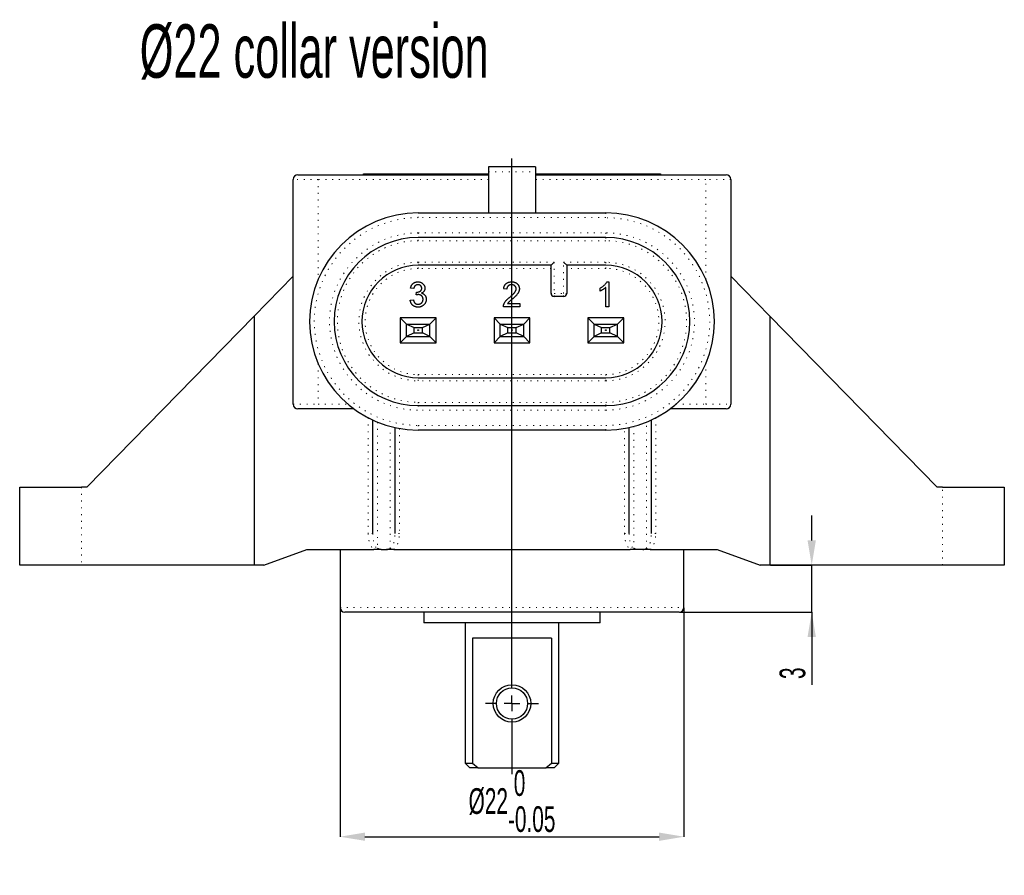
# Model space of a CAD drawing. Header units: millimetres. Extents: x 20 to 408, y 16 to 568.
# Tile 2 of 12: x 172 to 280, y 16 to 109. Entities that reach past the tile are written whole.
import ezdxf

# ---------------------------------------------------------------- set-up
doc = ezdxf.new("R2010")
doc.units = ezdxf.units.MM
doc.header["$PDSIZE"] = -1
doc.linetypes.add('DOT2', pattern=[0.635, 0, -0.635])
doc.layers.add('LINEE_SOTTILI', color=7, linetype='Continuous')
doc.styles.add('SLDTEXTSTYLE1', font='TXT', dxfattribs={"width": 0.605})
doc.dimstyles.new('SLDDIMSTYLE10', dxfattribs={"dimtxt": 2.8, "dimasz": 2.7, "dimexe": 0, "dimexo": 0.0625, "dimgap": 0.7, "dimtad": 1, "dimlfac": 0.588235, "dimrnd": 1e-09, "dimzin": 12, "dimdsep": 46, "dimtxsty": 'SLDTEXTSTYLE1', "dimsah": 1, "dimcen": 0.09, "dimadec": 0, "dimazin": 3, "dimtfac": 1, "dimtmove": 0, "dimatfit": 0, "dimfxl": 1, "dimfrac": 2, "dimtolj": 1, "dimtzin": 12, "dimarcsym": 0})
doc.dimstyles.new('SLDDIMSTYLE6', dxfattribs={"dimtxt": 2.8, "dimasz": 2.7, "dimexe": 0, "dimexo": 0.0625, "dimgap": 0.7, "dimtad": 1, "dimlfac": 0.588235, "dimrnd": 1e-09, "dimzin": 12, "dimdsep": 46, "dimtxsty": 'SLDTEXTSTYLE1', "dimsah": 1, "dimcen": 0.09, "dimadec": 0, "dimazin": 3, "dimtol": 1, "dimtm": 0.05, "dimtfac": 1, "dimtofl": 0, "dimtmove": 0, "dimatfit": 3, "dimfxl": 1, "dimfrac": 2, "dimtolj": 1, "dimarcsym": 0})

# ---------------------------------------------------------------- blocks, each defined once
blk = doc.blocks.new('_D_66')
at = {"layer": 'Defpoints', "color": 0}
for p in [(254.06, 49.58), (258.61, 49.58), (258.61, 49.58), (244.2, 44.48)]:
    blk.add_point(p, dxfattribs=at)
at = {"layer": 'LINEE_SOTTILI', "color": 0, "lineweight": -2}
for p, q in [((258.61, 52.28), (258.61, 54.98)), ((254.12, 49.58), (258.61, 49.58)), ((258.61, 44.48), (258.61, 49.58)), ((244.26, 44.48), (258.61, 44.48)), ((258.61, 44.48), (258.61, 36.55)), ((258.61, 41.78), (258.61, 39.08))]:
    blk.add_line(p, q, dxfattribs=at)
at = {"layer": 'LINEE_SOTTILI', "color": 0}
for points in [[(258.16, 52.28), (259.06, 52.28), (258.61, 49.58)], [(259.06, 41.78), (258.16, 41.78), (258.61, 44.48)]]:
    blk.add_solid(points, dxfattribs=at)
at = {"layer": 'LINEE_SOTTILI', "color": 0, "insert": (255.11, 37.82), "char_height": 2.8, "attachment_point": 2, "rotation": 90, "style": 'SLDTEXTSTYLE1'}
blk.add_mtext('\\A1;3', dxfattribs=at)
blk = doc.blocks.new('_D_67')
at = {"layer": 'Defpoints', "color": 0}
for p in [(207.31, 44.99), (244.71, 44.99), (244.71, 20.03), (244.71, 20.03)]:
    blk.add_point(p, dxfattribs=at)
at = {"layer": 'LINEE_SOTTILI', "color": 0, "lineweight": -2}
for p, q in [((207.31, 44.93), (207.31, 20.03)), ((244.71, 44.93), (244.71, 20.03)), ((210.01, 20.03), (242.01, 20.03))]:
    blk.add_line(p, q, dxfattribs=at)
at = {"layer": 'LINEE_SOTTILI', "color": 0}
for points in [[(210.01, 20.48), (210.01, 19.58), (207.31, 20.03)], [(242.01, 19.58), (242.01, 20.48), (244.71, 20.03)]]:
    blk.add_solid(points, dxfattribs=at)
at = {"layer": 'LINEE_SOTTILI', "color": 0, "insert": (226.01, 27.27), "char_height": 2.8, "attachment_point": 2, "style": 'SLDTEXTSTYLE1'}
blk.add_mtext('\\A1;%%c22\\S 0^ -0.05;', dxfattribs=at)
blk = doc.blocks.new('SW_CENTERMARKSYMBOL_11')
at = {"layer": 'LINEE_SOTTILI', "color": 0}
for p, q in [((0, 1.7), (0, 59.3)), ((-1.7, 0), (-2.89, 0)), ((0, 0), (-0.85, 0)), ((0, 0), (0, 0.85)), ((0, 0), (0, -0.85)), ((0, 0), (0.85, 0)), ((1.7, 0), (2.89, 0)), ((0, -1.7), (0, -7.7))]:
    blk.add_line(p, q, dxfattribs=at)

msp = doc.modelspace()

# ---------------------------------------------------------------- linework, layer by layer
at = {"color": 7, "linetype": 'Continuous', "lineweight": 25}
for p, q in [((209.85783, 92.08129), (209.85783, 92.16629)), ((209.85783, 92.16629), (211.55783, 92.16629)), ((211.55783, 92.16629), (223.45783, 92.16629)), ((228.55783, 92.93129), (223.45783, 92.93129)), ((223.45783, 92.93129), (223.45783, 92.40645)), ((223.45783, 92.40645), (223.45783, 87.91629)), ((228.55783, 92.93129), (228.55783, 92.40645)), ((228.55783, 92.40645), (228.55783, 87.91629)), ((228.55783, 92.16629), (240.45783, 92.16629)), ((240.45783, 92.16629), (242.15783, 92.16629)), ((242.15783, 92.16629), (242.15783, 92.08129)), ((202.20783, 67.09129), (202.20783, 91.57129)), ((202.71783, 92.08129), (204.92783, 92.08129)), ((204.92783, 92.08129), (223.45783, 92.08129)), ((228.55783, 92.08129), (247.08783, 92.08129)), ((247.08783, 92.08129), (249.29783, 92.08129)), ((249.80783, 91.57129), (249.80783, 67.09129)), ((215.80783, 87.91629), (236.20783, 87.91629)), ((236.20783, 85.23879), (215.80783, 85.23879)), ((230.25783, 82.22129), (230.59783, 82.56129)), ((231.61783, 82.56129), (231.95783, 82.22129)), ((230.25783, 82.22129), (215.80783, 82.22129)), ((230.25783, 79.16129), (230.25783, 82.22129)), ((236.20783, 82.22129), (231.95783, 82.22129)), ((231.95783, 82.22129), (231.95783, 79.16129)), ((197.95783, 76.6847), (202.20783, 81.03129)), ((236.33206, 80.41929), (236.55655, 80.41929)), ((236.55655, 80.41929), (236.55655, 77.69929)), ((249.80783, 81.03129), (254.05783, 76.6847)), ((215.31963, 79.68698), (214.97091, 79.72185)), ((215.59533, 78.98954), (215.63129, 79.30339)), ((225.44988, 79.61724), (225.10116, 79.65211)), ((235.58014, 79.41781), (235.58014, 79.73929)), ((236.20783, 77.69929), (236.20783, 79.81884)), ((214.93604, 78.4316), (215.28475, 78.46647)), ((231.61783, 78.82129), (230.59783, 78.82129)), ((226.84475, 77.69929), (225.06629, 77.69929)), ((225.51418, 78.04801), (226.84475, 78.04801)), ((226.84475, 78.04801), (226.84475, 77.69929)), ((236.55655, 77.69929), (236.20783, 77.69929)), ((179.76783, 58.08129), (197.95783, 76.6847)), ((197.95783, 76.6847), (197.95783, 49.58129)), ((213.85283, 76.50929), (213.85283, 73.78929)), ((214.53283, 75.82929), (213.85283, 76.50929)), ((217.76283, 76.50929), (213.85283, 76.50929)), ((217.76283, 76.50929), (217.08283, 75.82929)), ((217.76283, 73.78929), (217.76283, 76.50929)), ((224.05283, 76.50929), (224.05283, 73.78929)), ((224.73283, 75.82929), (224.05283, 76.50929)), ((227.96283, 76.50929), (224.05283, 76.50929)), ((227.96283, 76.50929), (227.28283, 75.82929)), ((227.96283, 73.78929), (227.96283, 76.50929)), ((234.25283, 76.50929), (234.25283, 73.78929)), ((234.93283, 75.82929), (234.25283, 76.50929)), ((238.16283, 76.50929), (234.25283, 76.50929)), ((238.16283, 76.50929), (237.48283, 75.82929)), ((238.16283, 73.78929), (238.16283, 76.50929)), ((254.05783, 76.6847), (254.05783, 49.58129)), ((254.05783, 76.6847), (272.24783, 58.08129)), ((214.53283, 74.46929), (214.53283, 75.82929)), ((214.53283, 75.82929), (215.35704, 75.43275)), ((214.53283, 75.82929), (217.08283, 75.82929)), ((215.35704, 74.86582), (215.35704, 75.43275)), ((215.35704, 75.43275), (216.25862, 75.43275)), ((216.25862, 75.43275), (217.08283, 75.82929)), ((216.25862, 74.86582), (216.25862, 75.43275)), ((217.08283, 74.46929), (217.08283, 75.82929)), ((224.73283, 75.82929), (225.55704, 75.43275)), ((224.73283, 75.82929), (227.28283, 75.82929)), ((224.73283, 74.46929), (224.73283, 75.82929)), ((225.55704, 75.43275), (226.45862, 75.43275)), ((225.55704, 74.86582), (225.55704, 75.43275)), ((226.45862, 75.43275), (227.28283, 75.82929)), ((226.45862, 74.86582), (226.45862, 75.43275)), ((227.28283, 74.46929), (227.28283, 75.82929)), ((234.93283, 75.82929), (235.75704, 75.43275)), ((234.93283, 75.82929), (237.48283, 75.82929)), ((234.93283, 74.46929), (234.93283, 75.82929)), ((235.75704, 75.43275), (236.65862, 75.43275)), ((235.75704, 74.86582), (235.75704, 75.43275)), ((236.65862, 75.43275), (237.48283, 75.82929)), ((236.65862, 74.86582), (236.65862, 75.43275)), ((237.48283, 74.46929), (237.48283, 75.82929)), ((214.53283, 74.46929), (213.85283, 73.78929)), ((215.35704, 74.86582), (214.53283, 74.46929)), ((214.53283, 74.46929), (217.08283, 74.46929)), ((215.35704, 74.86582), (216.25862, 74.86582)), ((217.08283, 74.46929), (216.25862, 74.86582)), ((217.76283, 73.78929), (217.08283, 74.46929)), ((224.73283, 74.46929), (224.05283, 73.78929)), ((225.55704, 74.86582), (224.73283, 74.46929)), ((224.73283, 74.46929), (227.28283, 74.46929)), ((225.55704, 74.86582), (226.45862, 74.86582)), ((227.28283, 74.46929), (226.45862, 74.86582)), ((227.96283, 73.78929), (227.28283, 74.46929)), ((234.93283, 74.46929), (234.25283, 73.78929)), ((235.75704, 74.86582), (234.93283, 74.46929)), ((234.93283, 74.46929), (237.48283, 74.46929)), ((235.75704, 74.86582), (236.65862, 74.86582)), ((237.48283, 74.46929), (236.65862, 74.86582)), ((238.16283, 73.78929), (237.48283, 74.46929)), ((213.85283, 73.78929), (217.76283, 73.78929)), ((224.05283, 73.78929), (227.96283, 73.78929)), ((234.25283, 73.78929), (238.16283, 73.78929)), ((215.80783, 69.98129), (236.20783, 69.98129)), ((204.92783, 66.58129), (202.71783, 66.58129)), ((208.81042, 66.58129), (204.92783, 66.58129)), ((215.80783, 66.96379), (236.20783, 66.96379)), ((247.08783, 66.58129), (243.20525, 66.58129)), ((249.29783, 66.58129), (247.08783, 66.58129)), ((210.87783, 53.01774), (210.87783, 65.364)), ((241.13783, 65.364), (241.13783, 53.01774)), ((213.25783, 64.56475), (213.25783, 53.01774)), ((236.20783, 64.28629), (215.80783, 64.28629)), ((238.75783, 53.01774), (238.75783, 64.56475)), ((172.45783, 49.58129), (172.45783, 58.08129)), ((172.45783, 58.08129), (179.17226, 58.08129)), ((179.76783, 58.08129), (179.17226, 58.08129)), ((272.8434, 58.08129), (272.24783, 58.08129)), ((272.8434, 58.08129), (279.55783, 58.08129)), ((279.55783, 58.08129), (279.55783, 49.58129)), ((199.00653, 49.58129), (203.67725, 51.28129)), ((203.67725, 51.28129), (210.98949, 51.28129)), ((207.30783, 51.28129), (207.30783, 44.99129)), ((211.78617, 51.28129), (212.34949, 51.28129)), ((213.14617, 51.28129), (238.86949, 51.28129)), ((240.22949, 51.28129), (239.66617, 51.28129)), ((241.02617, 51.28129), (248.33842, 51.28129)), ((244.70783, 44.99129), (244.70783, 51.28129)), ((248.33842, 51.28129), (253.00913, 49.58129)), ((179.17226, 49.58129), (172.45783, 49.58129)), ((197.95783, 49.58129), (179.17226, 49.58129)), ((199.00653, 49.58129), (197.95783, 49.58129)), ((254.05783, 49.58129), (253.00913, 49.58129)), ((272.8434, 49.58129), (254.05783, 49.58129)), ((279.55783, 49.58129), (272.8434, 49.58129)), ((244.19783, 44.48129), (207.81783, 44.48129)), ((216.40283, 44.48129), (216.40283, 43.29129)), ((235.61283, 43.29129), (235.61283, 44.48129)), ((235.61283, 43.29129), (216.40283, 43.29129)), ((220.90783, 43.29129), (220.90783, 28.04229)), ((231.10783, 28.04229), (231.10783, 43.29129)), ((230.32195, 41.64229), (221.69371, 41.64229)), ((221.69371, 41.64229), (221.69371, 28.04229)), ((230.32195, 41.64229), (230.32195, 28.04229)), ((220.90783, 28.04229), (221.41783, 27.53229)), ((220.90783, 28.04229), (221.69371, 28.04229)), ((221.69371, 28.04229), (222.31057, 27.53229)), ((229.70509, 27.53229), (230.32195, 28.04229)), ((230.32195, 28.04229), (231.10783, 28.04229)), ((230.59783, 27.53229), (231.10783, 28.04229)), ((222.31057, 27.53229), (221.41783, 27.53229)), ((222.31057, 27.53229), (229.70509, 27.53229)), ((230.59783, 27.53229), (229.70509, 27.53229))]:
    msp.add_line(p, q, dxfattribs=at)
at = {"color": 7, "linetype": 'DOT2', "lineweight": 18}
for p, q in [((211.55783, 92.16629), (211.55783, 92.08129)), ((223.45783, 92.40645), (228.55783, 92.40645)), ((240.45783, 92.08129), (240.45783, 92.16629)), ((204.92783, 91.57129), (202.20783, 91.57129)), ((204.92783, 92.08129), (204.92783, 91.57129)), ((204.92783, 91.57129), (204.92783, 80.70779)), ((223.45783, 91.57129), (204.92783, 91.57129)), ((247.08783, 91.57129), (228.55783, 91.57129)), ((247.08783, 92.08129), (247.08783, 91.57129)), ((247.08783, 80.70779), (247.08783, 91.57129)), ((249.80783, 91.57129), (247.08783, 91.57129)), ((215.80783, 87.40629), (215.80783, 87.91629)), ((236.20783, 87.91629), (236.20783, 87.40629)), ((236.20783, 87.40629), (215.80783, 87.40629)), ((215.80783, 85.74879), (236.20783, 85.74879)), ((215.80783, 85.74879), (215.80783, 85.23879)), ((236.20783, 85.74879), (236.20783, 85.23879)), ((215.80783, 84.89879), (215.80783, 85.23879)), ((236.20783, 84.89879), (215.80783, 84.89879)), ((236.20783, 85.23879), (236.20783, 84.89879)), ((215.80783, 82.56129), (230.59783, 82.56129)), ((215.80783, 82.56129), (215.80783, 82.22129)), ((230.59783, 82.56129), (230.59783, 79.16129)), ((231.61783, 82.56129), (236.20783, 82.56129)), ((231.61783, 79.16129), (231.61783, 82.56129)), ((236.20783, 82.56129), (236.20783, 82.22129)), ((215.80783, 81.88129), (215.80783, 82.22129)), ((230.25783, 81.88129), (215.80783, 81.88129)), ((236.20783, 81.88129), (231.95783, 81.88129)), ((236.20783, 81.88129), (236.20783, 82.22129)), ((230.25783, 79.16129), (230.59783, 79.16129)), ((230.59783, 79.16129), (231.61783, 79.16129)), ((230.59783, 78.82129), (230.59783, 79.16129)), ((231.95783, 79.16129), (231.61783, 79.16129)), ((231.61783, 78.82129), (231.61783, 79.16129)), ((204.92783, 71.49479), (204.92783, 67.09129)), ((247.08783, 67.09129), (247.08783, 71.49479)), ((215.80783, 70.32129), (215.80783, 69.98129)), ((215.80783, 70.32129), (236.20783, 70.32129)), ((215.80783, 69.64129), (215.80783, 69.98129)), ((236.20783, 69.64129), (215.80783, 69.64129)), ((236.20783, 70.32129), (236.20783, 69.98129)), ((236.20783, 69.64129), (236.20783, 69.98129)), ((202.20783, 67.09129), (204.92783, 67.09129)), ((204.92783, 67.09129), (208.16492, 67.09129)), ((204.92783, 66.58129), (204.92783, 67.09129)), ((215.80783, 67.30379), (215.80783, 66.96379)), ((215.80783, 67.30379), (236.20783, 67.30379)), ((215.80783, 66.96379), (215.80783, 66.45379)), ((236.20783, 66.45379), (215.80783, 66.45379)), ((236.20783, 66.96379), (236.20783, 67.30379)), ((236.20783, 66.96379), (236.20783, 66.45379)), ((243.85074, 67.09129), (247.08783, 67.09129)), ((247.08783, 67.09129), (249.80783, 67.09129)), ((247.08783, 66.58129), (247.08783, 67.09129)), ((210.36783, 53.01774), (210.36783, 65.61317)), ((241.64783, 65.61317), (241.64783, 53.01774)), ((211.38783, 65.1442), (211.38783, 51.40729)), ((212.74783, 51.40729), (212.74783, 64.68942)), ((213.76783, 64.46374), (213.76783, 53.01774)), ((215.80783, 64.79629), (236.20783, 64.79629)), ((215.80783, 64.79629), (215.80783, 64.28629)), ((236.20783, 64.28629), (236.20783, 64.79629)), ((238.24783, 53.01774), (238.24783, 64.46374)), ((239.26783, 64.68942), (239.26783, 51.40729)), ((240.62783, 51.40729), (240.62783, 65.1442)), ((179.17226, 58.08129), (179.17226, 49.58129)), ((272.8434, 49.58129), (272.8434, 58.08129)), ((210.87783, 53.01774), (210.36783, 53.01774)), ((213.76783, 53.01774), (213.25783, 53.01774)), ((238.24783, 53.01774), (238.75783, 53.01774)), ((241.64783, 53.01774), (241.13783, 53.01774)), ((207.30783, 44.99129), (244.70783, 44.99129))]:
    msp.add_line(p, q, dxfattribs=at)
at = {"color": 7, "linetype": 'Continuous', "lineweight": 25}
for centre, radius in [((215.80783, 75.14929), 0.0425), ((226.00783, 75.14929), 0.0425), ((236.20783, 75.14929), 0.0425), ((226.00783, 34.53629), 2.04), ((226.00783, 34.53629), 1.7)]:
    msp.add_circle(centre, radius, dxfattribs=at)
for centre, radius, start, end in [((202.71783, 91.57129), 0.51, 90, 180), ((249.29783, 91.57129), 0.51, 0, 90), ((215.80783, 76.10129), 11.815, 90, 270), ((236.20783, 76.10129), 11.815, 270, 90), ((215.80783, 76.10129), 9.1375, 90, 270), ((236.20783, 76.10129), 9.1375, 270, 90), ((215.80783, 76.10129), 6.12, 90, 270), ((236.20783, 76.10129), 6.12, 270, 90), ((230.59783, 79.16129), 0.34, 180, 270), ((231.61783, 79.16129), 0.34, 270, 0), ((202.71783, 67.09129), 0.51, 180, 270), ((249.29783, 67.09129), 0.51, 270, 0), ((207.81783, 44.99129), 0.51, 180, 270), ((244.19783, 44.99129), 0.51, 270, 0)]:
    msp.add_arc(centre, radius, start, end, dxfattribs=at)
at = {"color": 7, "linetype": 'DOT2', "lineweight": 18}
for centre, radius, start, end in [((215.80783, 76.10129), 11.305, 90, 270), ((236.20783, 76.10129), 11.305, 270, 90), ((215.80783, 76.10129), 9.6475, 90, 270), ((236.20783, 76.10129), 9.6475, 270, 90), ((215.80783, 76.10129), 8.7975, 90, 270), ((236.20783, 76.10129), 8.7975, 270, 90), ((215.80783, 76.10129), 6.46, 90, 270), ((236.20783, 76.10129), 6.46, 270, 90), ((215.80783, 76.10129), 5.78, 90, 270), ((236.20783, 76.10129), 5.78, 270, 90)]:
    msp.add_arc(centre, radius, start, end, dxfattribs=at)
for centre, major_axis, ratio, start_param, end_param in [((211.38783, 53.01774), (0, 1.88624), 0.540757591, 1.570796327, 2.740382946), ((211.38783, 53.01774), (0, 1.61046), 0.31668045, 1.570796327, 3.141592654), ((212.74783, 53.01774), (0, 1.61046), 0.31668045, 3.141592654, 4.71238898), ((212.74783, 53.01774), (0, -1.88624), 0.540757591, 0.401209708, 1.570796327), ((239.26783, 53.01774), (0, -1.88624), 0.540757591, 4.71238898, 5.881975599), ((239.26783, 53.01774), (0, 1.61046), 0.31668045, 1.570796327, 3.141592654), ((240.62783, 53.01774), (0, 1.61046), 0.31668045, 3.141592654, 4.71238898), ((240.62783, 53.01774), (0, -1.88624), 0.540757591, 0.401209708, 1.570796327)]:
    msp.add_ellipse(centre, major_axis=major_axis, ratio=ratio, start_param=start_param, end_param=end_param, dxfattribs=at)
at = {"color": 7, "linetype": 'Continuous', "lineweight": 25}
for points, knots in [([(214.97091, 79.72185), (214.97636, 79.74882), (214.98706, 79.80171), (215.00886, 79.87809), (215.03545, 79.9498), (215.06737, 80.0165), (215.10311, 80.07898), (215.14435, 80.13651), (215.19011, 80.18943), (215.24047, 80.23758), (215.29476, 80.28058), (215.35269, 80.31768), (215.41379, 80.34912), (215.47812, 80.37447), (215.54563, 80.39508), (215.61651, 80.40874), (215.69044, 80.41797), (215.74078, 80.41884), (215.76642, 80.41929)], [0, 0, 0, 0, 0.071036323, 0.13934334, 0.204958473, 0.268331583, 0.330129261, 0.390663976, 0.450861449, 0.510587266, 0.570373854, 0.629455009, 0.687993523, 0.747580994, 0.807838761, 0.870034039, 0.933810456, 1, 1, 1, 1]), ([(215.76642, 80.41929), (215.80191, 80.41814), (215.87169, 80.41587), (215.97419, 80.3979), (216.07223, 80.36841), (216.16502, 80.32753), (216.25096, 80.27757), (216.32702, 80.2177), (216.39217, 80.14895), (216.44514, 80.07207), (216.48709, 79.99022), (216.51813, 79.90526), (216.53668, 79.81728), (216.53898, 79.75772), (216.54014, 79.72785)], [0, 0, 0, 0, 0.092053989, 0.181007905, 0.269130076, 0.357137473, 0.443549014, 0.526433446, 0.607452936, 0.688384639, 0.76785385, 0.84553059, 0.922529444, 1, 1, 1, 1]), ([(225.10116, 79.65211), (225.10473, 79.6825), (225.11167, 79.74162), (225.12896, 79.82726), (225.15323, 79.90692), (225.18228, 79.98172), (225.21869, 80.05039), (225.25984, 80.11435), (225.30839, 80.17157), (225.36202, 80.22385), (225.42132, 80.26992), (225.48573, 80.31017), (225.55523, 80.34384), (225.62943, 80.37172), (225.70849, 80.39287), (225.79231, 80.40803), (225.88103, 80.41738), (225.94188, 80.41864), (225.97296, 80.41929)], [0, 0, 0, 0, 0.0706752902, 0.1374926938, 0.2014728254, 0.2628693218, 0.3225500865, 0.3807372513, 0.4382197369, 0.4954874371, 0.5534836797, 0.6113462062, 0.6706437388, 0.7315869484, 0.7941831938, 0.8594451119, 0.9282076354, 1, 1, 1, 1]), ([(225.97296, 80.41929), (226.00441, 80.41875), (226.06568, 80.4177), (226.15496, 80.40696), (226.2392, 80.39024), (226.31871, 80.36694), (226.39301, 80.33639), (226.46217, 80.29905), (226.5265, 80.25531), (226.58493, 80.20462), (226.63761, 80.14929), (226.68379, 80.09024), (226.72239, 80.02773), (226.75526, 79.9626), (226.77963, 79.89348), (226.79678, 79.82131), (226.80843, 79.74602), (226.80939, 79.69465), (226.80988, 79.66845)], [0, 0, 0, 0, 0.07471189, 0.145539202, 0.213339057, 0.278615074, 0.342094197, 0.403890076, 0.465063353, 0.526576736, 0.587328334, 0.646380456, 0.704345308, 0.761671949, 0.819417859, 0.8780394, 0.937795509, 1, 1, 1, 1]), ([(235.58014, 79.73929), (235.62371, 79.76173), (235.7096, 79.80596), (235.83094, 79.88235), (235.94422, 79.96517), (236.04757, 80.05438), (236.14021, 80.14557), (236.21829, 80.23759), (236.28361, 80.32706), (236.31639, 80.38945), (236.33206, 80.41929)], [0, 0, 0, 0, 0.142657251, 0.281168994, 0.416977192, 0.550852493, 0.67836417, 0.795032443, 0.901998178, 1, 1, 1, 1]), ([(215.77732, 80.10544), (215.74813, 80.1043), (215.69177, 80.10211), (215.61108, 80.08177), (215.53796, 80.04887), (215.48383, 80.01029), (215.44539, 79.97341), (215.41913, 79.94214), (215.39565, 79.90762), (215.37487, 79.86984), (215.35707, 79.82867), (215.34103, 79.7846), (215.32862, 79.73694), (215.32267, 79.70392), (215.31963, 79.68698)], [0, 0, 0, 0, 0.1277971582, 0.2467952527, 0.3622843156, 0.4776524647, 0.5362368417, 0.5955904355, 0.6563437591, 0.7190851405, 0.7843491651, 0.8528755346, 0.9245512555, 1, 1, 1, 1]), ([(215.63129, 79.30339), (215.64073, 79.30236), (215.6574, 79.30054), (215.67415, 79.29987), (215.68142, 79.29958)], [0, 0, 0, 0, 0.566041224, 1, 1, 1, 1]), ([(215.68142, 79.29958), (215.71349, 79.3008), (215.7764, 79.3032), (215.86812, 79.32316), (215.95503, 79.35458), (216.02218, 79.39208), (216.07198, 79.42734), (216.10338, 79.45914), (216.13169, 79.49288), (216.15281, 79.53158), (216.17106, 79.57271), (216.18236, 79.61787), (216.1906, 79.66597), (216.19114, 79.69929), (216.19142, 79.7164)], [0, 0, 0, 0, 0.129789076, 0.25460537, 0.378435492, 0.502919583, 0.565017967, 0.624847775, 0.683448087, 0.74276452, 0.802756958, 0.865220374, 0.930778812, 1, 1, 1, 1]), ([(216.19142, 79.7164), (216.19116, 79.73023), (216.19066, 79.75726), (216.18504, 79.79689), (216.17576, 79.83444), (216.16321, 79.87031), (216.14676, 79.90432), (216.12636, 79.93642), (216.10306, 79.96726), (216.07555, 79.99525), (216.04609, 80.02153), (216.0136, 80.04367), (215.97964, 80.06333), (215.943, 80.07819), (215.90458, 80.0904), (215.86407, 80.09896), (215.82144, 80.10471), (215.79223, 80.10519), (215.77732, 80.10544)], [0, 0, 0, 0, 0.065093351, 0.127304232, 0.188122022, 0.247130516, 0.306076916, 0.365678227, 0.426103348, 0.487841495, 0.550316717, 0.611805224, 0.672737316, 0.734883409, 0.797680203, 0.862474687, 0.929775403, 1, 1, 1, 1]), ([(216.54014, 79.72785), (216.53897, 79.69961), (216.53665, 79.64385), (216.51883, 79.56233), (216.48871, 79.4851), (216.44801, 79.41188), (216.39522, 79.34427), (216.3305, 79.28402), (216.25488, 79.23056), (216.19821, 79.20273), (216.16908, 79.18842)], [0, 0, 0, 0, 0.121951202, 0.240786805, 0.358549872, 0.479065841, 0.601518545, 0.727550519, 0.859932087, 1, 1, 1, 1]), ([(225.96533, 80.10544), (225.94642, 80.10501), (225.90942, 80.10416), (225.85534, 80.09797), (225.80399, 80.08852), (225.75551, 80.07407), (225.70995, 80.05587), (225.66749, 80.03296), (225.62747, 80.00709), (225.59113, 79.97647), (225.55827, 79.94252), (225.5291, 79.90555), (225.5052, 79.86486), (225.48547, 79.82135), (225.46959, 79.77486), (225.45807, 79.72505), (225.45179, 79.67206), (225.45053, 79.63578), (225.44988, 79.61724)], [0, 0, 0, 0, 0.070696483, 0.138358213, 0.203369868, 0.265700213, 0.327255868, 0.386512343, 0.445858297, 0.505173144, 0.563779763, 0.622343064, 0.68082358, 0.739795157, 0.800801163, 0.864239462, 0.930631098, 1, 1, 1, 1]), ([(225.72995, 78.71656), (225.76494, 78.74602), (225.83234, 78.80274), (225.9275, 78.88691), (226.01442, 78.96507), (226.09171, 79.03859), (226.16, 79.10674), (226.21945, 79.16939), (226.27058, 79.22633), (226.31275, 79.27962), (226.34833, 79.32995), (226.37848, 79.37904), (226.40361, 79.42775), (226.42453, 79.47592), (226.44109, 79.52378), (226.45237, 79.57144), (226.46002, 79.61844), (226.46079, 79.64972), (226.46116, 79.66519)], [0, 0, 0, 0, 0.11140966, 0.214526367, 0.309417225, 0.396087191, 0.474284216, 0.544373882, 0.606419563, 0.660581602, 0.709793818, 0.756450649, 0.800767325, 0.843168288, 0.884294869, 0.923884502, 0.96235871, 1, 1, 1, 1]), ([(226.46116, 79.66519), (226.46079, 79.68047), (226.46004, 79.71046), (226.45299, 79.75436), (226.44318, 79.79662), (226.42732, 79.83651), (226.40844, 79.87519), (226.38422, 79.91145), (226.3562, 79.94619), (226.32413, 79.97849), (226.28909, 80.00879), (226.24995, 80.03397), (226.20926, 80.05665), (226.16563, 80.07488), (226.11912, 80.08827), (226.07009, 80.09799), (226.01852, 80.10415), (225.98333, 80.10501), (225.96533, 80.10544)], [0, 0, 0, 0, 0.061762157, 0.121173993, 0.179421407, 0.236843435, 0.294321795, 0.353190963, 0.412720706, 0.474522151, 0.537056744, 0.599591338, 0.662366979, 0.725245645, 0.790316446, 0.857724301, 0.927231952, 1, 1, 1, 1]), ([(226.80988, 79.66845), (226.80913, 79.64154), (226.80763, 79.58765), (226.79592, 79.50709), (226.77587, 79.42741), (226.74929, 79.34764), (226.71299, 79.26745), (226.66712, 79.18575), (226.61021, 79.10222), (226.55548, 79.03121), (226.50454, 78.97169), (226.45939, 78.9227), (226.40714, 78.87066), (226.34978, 78.81375), (226.28494, 78.754), (226.2145, 78.68962), (226.13691, 78.6223), (226.08306, 78.57631), (226.05523, 78.55256)], [0, 0, 0, 0, 0.057944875, 0.116017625, 0.174825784, 0.23468309, 0.29682703, 0.364061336, 0.436192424, 0.51426012, 0.556975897, 0.604855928, 0.657675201, 0.715750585, 0.778839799, 0.847501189, 0.921228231, 1, 1, 1, 1]), ([(236.20783, 79.81884), (236.18775, 79.79948), (236.14602, 79.75923), (236.07547, 79.70227), (235.99674, 79.64454), (235.91083, 79.58903), (235.82327, 79.53677), (235.73864, 79.48977), (235.65838, 79.45), (235.60551, 79.42825), (235.58014, 79.41781)], [0, 0, 0, 0, 0.1116703, 0.232094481, 0.362743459, 0.50255751, 0.641525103, 0.771098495, 0.890161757, 1, 1, 1, 1]), ([(215.78222, 77.66442), (215.75367, 77.66495), (215.69746, 77.66601), (215.61517, 77.67704), (215.53634, 77.6927), (215.46159, 77.71683), (215.39004, 77.74626), (215.3229, 77.78391), (215.25898, 77.82713), (215.19948, 77.87716), (215.14471, 77.93238), (215.09585, 77.99197), (215.05389, 78.0558), (215.0169, 78.12291), (214.987, 78.19458), (214.96372, 78.27019), (214.94597, 78.34944), (214.93938, 78.40391), (214.93604, 78.4316)], [0, 0, 0, 0, 0.067794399, 0.133464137, 0.196933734, 0.258480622, 0.319786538, 0.380431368, 0.440990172, 0.502867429, 0.564806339, 0.625526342, 0.685603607, 0.746040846, 0.807346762, 0.869717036, 0.933789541, 1, 1, 1, 1]), ([(215.28475, 78.46647), (215.2894, 78.44551), (215.2984, 78.40497), (215.31571, 78.34689), (215.33399, 78.29298), (215.35665, 78.24444), (215.37876, 78.19929), (215.40475, 78.1594), (215.43252, 78.12372), (215.46258, 78.09239), (215.49528, 78.06541), (215.53019, 78.0418), (215.56804, 78.02208), (215.60854, 78.00647), (215.65135, 77.99383), (215.69671, 77.98456), (215.74485, 77.97903), (215.77785, 77.97852), (215.79475, 77.97826)], [0, 0, 0, 0, 0.082566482, 0.159760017, 0.2331545, 0.301356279, 0.365752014, 0.426437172, 0.484185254, 0.539549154, 0.59315559, 0.64704834, 0.701446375, 0.756999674, 0.813839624, 0.873057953, 0.934962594, 1, 1, 1, 1]), ([(215.82091, 79.0266), (215.8049, 79.02617), (215.77093, 79.02527), (215.71731, 79.01732), (215.65792, 79.0062), (215.61688, 78.99528), (215.59533, 78.98954)], [0, 0, 0, 0, 0.209402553, 0.444401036, 0.708272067, 1, 1, 1, 1]), ([(216.67963, 78.51769), (216.67896, 78.4884), (216.67766, 78.43085), (216.66529, 78.3463), (216.64508, 78.2653), (216.61712, 78.18756), (216.58168, 78.11276), (216.53721, 78.04197), (216.48503, 77.97461), (216.42596, 77.91131), (216.36123, 77.85315), (216.29095, 77.80278), (216.21649, 77.76001), (216.13773, 77.72512), (216.05489, 77.69772), (215.96788, 77.67808), (215.87643, 77.66653), (215.81404, 77.66513), (215.78222, 77.66442)], [0, 0, 0, 0, 0.063503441, 0.124804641, 0.18492028, 0.244376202, 0.303774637, 0.364132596, 0.425375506, 0.488387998, 0.551743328, 0.613859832, 0.675640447, 0.737736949, 0.800417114, 0.864658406, 0.930984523, 1, 1, 1, 1]), ([(215.79475, 77.97826), (215.81458, 77.97854), (215.85331, 77.9791), (215.90974, 77.98738), (215.96345, 77.99876), (216.01366, 78.01659), (216.06108, 78.0384), (216.10544, 78.06534), (216.14703, 78.09697), (216.18504, 78.13352), (216.21904, 78.17372), (216.24931, 78.21618), (216.27435, 78.26127), (216.29545, 78.30834), (216.31103, 78.35817), (216.32243, 78.41012), (216.32988, 78.46444), (216.33056, 78.5015), (216.33091, 78.52041)], [0, 0, 0, 0, 0.069461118, 0.135657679, 0.199620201, 0.261651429, 0.322052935, 0.38234019, 0.443223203, 0.504929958, 0.566820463, 0.62760014, 0.687475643, 0.747351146, 0.808174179, 0.870133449, 0.933720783, 1, 1, 1, 1]), ([(216.33091, 78.52041), (216.3305, 78.53841), (216.3297, 78.57362), (216.32313, 78.62531), (216.31166, 78.67438), (216.29577, 78.7211), (216.27545, 78.76542), (216.25104, 78.8077), (216.22118, 78.84702), (216.18757, 78.88378), (216.15091, 78.91766), (216.11079, 78.94647), (216.06857, 78.97134), (216.02375, 78.99142), (215.97651, 79.00736), (215.92689, 79.01881), (215.87466, 79.02539), (215.83909, 79.02619), (215.82091, 79.0266)], [0, 0, 0, 0, 0.067050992, 0.13117992, 0.193721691, 0.254499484, 0.314762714, 0.375117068, 0.436022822, 0.498296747, 0.560570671, 0.621619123, 0.681973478, 0.742852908, 0.80427157, 0.867472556, 0.932272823, 1, 1, 1, 1]), ([(216.16908, 79.18842), (216.18861, 79.18349), (216.22687, 79.17383), (216.28182, 79.15382), (216.33348, 79.13039), (216.38253, 79.10385), (216.42756, 79.07246), (216.47011, 79.03814), (216.50858, 78.99924), (216.54408, 78.95714), (216.57637, 78.91228), (216.60355, 78.8638), (216.62701, 78.81296), (216.64701, 78.75939), (216.66138, 78.70269), (216.67166, 78.6433), (216.67844, 78.58141), (216.67923, 78.53913), (216.67963, 78.51769)], [0, 0, 0, 0, 0.065828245, 0.128938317, 0.190858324, 0.251186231, 0.310974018, 0.370049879, 0.42967231, 0.489507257, 0.549975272, 0.610074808, 0.670914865, 0.732908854, 0.796710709, 0.861825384, 0.929891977, 1, 1, 1, 1]), ([(225.1028, 77.94121), (225.11434, 77.97308), (225.13784, 78.03796), (225.18544, 78.13159), (225.24144, 78.22464), (225.29595, 78.3004), (225.34588, 78.36093), (225.38775, 78.40829), (225.43415, 78.45676), (225.48505, 78.50635), (225.53994, 78.55736), (225.59891, 78.60998), (225.66266, 78.66321), (225.70716, 78.6985), (225.72995, 78.71656)], [0, 0, 0, 0, 0.100388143, 0.204406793, 0.310686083, 0.422157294, 0.480685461, 0.543238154, 0.609499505, 0.679554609, 0.753841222, 0.831640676, 0.913812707, 1, 1, 1, 1]), ([(226.05523, 78.55256), (226.03141, 78.53316), (225.98598, 78.49618), (225.92135, 78.44256), (225.86346, 78.3934), (225.81096, 78.35029), (225.76575, 78.31115), (225.72626, 78.27769), (225.69391, 78.24824), (225.64464, 78.2035), (225.58224, 78.13973), (225.53626, 78.07776), (225.51418, 78.04801)], [0, 0, 0, 0, 0.124199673, 0.236829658, 0.339494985, 0.43125351, 0.511454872, 0.581223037, 0.640495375, 0.688308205, 0.850332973, 1, 1, 1, 1]), ([(225.06629, 77.69929), (225.06626, 77.72001), (225.06618, 77.76139), (225.07319, 77.82259), (225.08415, 77.88298), (225.09655, 77.92171), (225.1028, 77.94121)], [0, 0, 0, 0, 0.252643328, 0.504439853, 0.750406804, 1, 1, 1, 1]), ([(211.78617, 51.28129), (211.65297, 51.28129), (211.52103, 51.28129), (211.25463, 51.28129), (211.12269, 51.28129), (210.98949, 51.28129)], [0, 0, 0, 0, 0.5, 0.5, 1, 1, 1, 1]), ([(211.78617, 51.28129), (211.71291, 51.28129), (211.64144, 51.29028), (211.50315, 51.33161), (211.43925, 51.36458), (211.38783, 51.40729)], [0, 0, 0, 0, 0.5, 0.5, 1, 1, 1, 1]), ([(212.34949, 51.28129), (212.42277, 51.28129), (212.49422, 51.29028), (212.63238, 51.33156), (212.69643, 51.3646), (212.74783, 51.40729)], [0, 0, 0, 0, 0.5, 0.5, 1, 1, 1, 1]), ([(213.14617, 51.28129), (213.01348, 51.28129), (212.88128, 51.28129), (212.61589, 51.28129), (212.48311, 51.28129), (212.34949, 51.28129)], [0, 0, 0, 0, 0.5, 0.5, 1, 1, 1, 1]), ([(239.66617, 51.28129), (239.53348, 51.28129), (239.40128, 51.28129), (239.13589, 51.28129), (239.00311, 51.28129), (238.86949, 51.28129)], [0, 0, 0, 0, 0.5, 0.5, 1, 1, 1, 1]), ([(239.66617, 51.28129), (239.59289, 51.28129), (239.52144, 51.29028), (239.38328, 51.33156), (239.31923, 51.3646), (239.26783, 51.40729)], [0, 0, 0, 0, 0.5, 0.5, 1, 1, 1, 1]), ([(240.22949, 51.28129), (240.30275, 51.28129), (240.37423, 51.29028), (240.51251, 51.33161), (240.57642, 51.36458), (240.62783, 51.40729)], [0, 0, 0, 0, 0.5, 0.5, 1, 1, 1, 1]), ([(241.02617, 51.28129), (240.89348, 51.28129), (240.76128, 51.28129), (240.49589, 51.28129), (240.36311, 51.28129), (240.22949, 51.28129)], [0, 0, 0, 0, 0.5, 0.5, 1, 1, 1, 1])]:
    msp.add_open_spline(points, degree=3, knots=knots, dxfattribs=at)

# ---------------------------------------------------------------- block references
at = {"layer": 'LINEE_SOTTILI', "color": 7}
msp.add_blockref('SW_CENTERMARKSYMBOL_11', (226.00783, 34.53629), dxfattribs=at)

# ---------------------------------------------------------------- texts
at = {"layer": 'LINEE_SOTTILI', "color": 7, "insert": (185.51443, 108.45126), "char_height": 5.8208333, "attachment_point": 1, "style": 'SLDTEXTSTYLE1'}
msp.add_mtext('Ø22 collar version', dxfattribs=at)

# ---------------------------------------------------------------- dimensions: what is measured, and where the dimension line sits
at = {"layer": 'LINEE_SOTTILI', "color": 7}
dim = msp.add_linear_dim(base=(258.60903, 49.58129), p1=(244.19783, 44.48129), p2=(254.05783, 49.58129), angle=90, dimstyle='SLDDIMSTYLE10', dxfattribs=at)
dim.commit()
dim.dimension.update_dxf_attribs({"geometry": '_D_66', "text_midpoint": (258.60903, 37.81662), "dimtype": 160})
dim = msp.add_linear_dim(base=(244.70783, 20.03229), p1=(207.30783, 44.99129), p2=(244.70783, 44.99129), text='%%c<>', dimstyle='SLDDIMSTYLE6', dxfattribs=at)
dim.commit()
dim.dimension.update_dxf_attribs({"geometry": '_D_67', "text_midpoint": (226.00783, 20.03229), "dimtype": 160})

doc.saveas('drawing.dxf')
